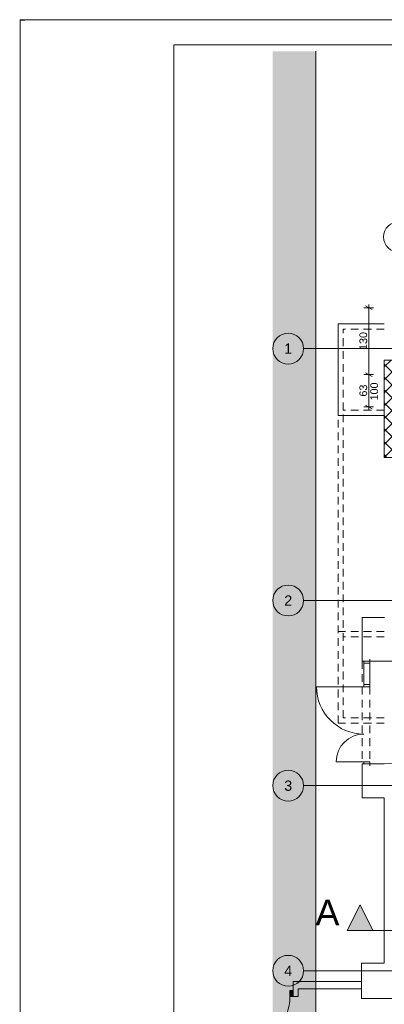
# Paper-space layout 'A-18 ROZBIÓRKI - PIĘTRO 0' of a CAD drawing. Header units: millimetres. Extents: x 0 to 540, y 0 to 297.
# Tile 2 of 7: x 0 to 71, y 106 to 297. Entities that reach past the tile are written whole.
import ezdxf
from ezdxf.xclip import XClip

# ---------------------------------------------------------------- set-up
doc = ezdxf.new("R2010")
doc.units = ezdxf.units.MM
doc.header["$MEASUREMENT"] = 0
doc.header["$XCLIPFRAME"] = 0
for name, pattern in [('ACAD_ISO03W100', [300, 120, -180]), ('DASHDOTX2', [1000, 500, -250, 0, -250]), ('Przer. długie kreski', [2.5, 1.5, -1]), ('PRZERYWANA_DU_A', [550, 350, -200])]:
    doc.linetypes.add(name, pattern=pattern)
for name, color, linetype, lineweight in [('0_Nr_pióra__2', 8, 'Continuous', 13), ('A_linie przekroju_Nr_pióra__1', 7, 'Continuous', 20), ('A_wymiary_Nr_pióra__1', 7, 'Continuous', 20), ('A_wymiary_Nr_pióra__2', 8, 'Continuous', 13), ('A_ściany_Nr_pióra__1', 7, 'Continuous', 20), ('Drzwi Archicad_Nr_pióra__1', 7, 'Continuous', 20)]:
    doc.layers.add(name, color=color, linetype=linetype, lineweight=lineweight)
for name, color, linetype, lineweight, true_color in [('A_Arkusz_Nr_pióra__255', 7, 'Continuous', 15, 0x242424), ('A_osie_Nr_pióra__16', 7, 'Continuous', 5, 0x0f0f0f), ('A_osie_Nr_pióra__76', 7, 'Continuous', 5, 0x2d2d2d), ('A_rozbiórki_Nr_pióra__10', 7, 'Continuous', 13, 0x4b4b4b), ('A_ściany_Nr_pióra__10', 7, 'Continuous', 13, 0x4b4b4b)]:
    doc.layers.add(name, color=color, linetype=linetype, lineweight=lineweight, true_color=true_color)
for name, color, linetype in [('A_linie przekroju', 7, 'Continuous'), ('A_podrys', 7, 'Continuous'), ('A_rozbiórki', 7, 'Continuous'), ('Drzwi Archicad', 7, 'Continuous')]:
    doc.layers.add(name, color=color, linetype=linetype)
doc.styles.add('STYL_AUTOMATYCZNY_1', font='arial.ttf')
doc.styles.add('STYL_AUTOMATYCZNY_4', font='arial.ttf')

# ---------------------------------------------------------------- blocks, each defined once
blk = doc.blocks.new('Rysunek_1_1', base_point=(-1569.62, -297.03))
at = {"linetype": 'Continuous', "lineweight": 0, "true_color": 0x484848}
blk.add_hatch(color=251, dxfattribs=at).paths.add_polyline_path([(49.12, 5.75), (299.57, 5.75), (299.57, 82.04), (207.5, 82.04), (207.5, 12.04), (172.5, 12.04), (172.5, 82.04), (57.5, 82.04), (57.5, 290.85), (49.12, 290.85)])
at = {"layer": 'A_linie przekroju', "linetype": 'Continuous', "lineweight": 0, "true_color": 0x000000}
blk.add_hatch(color=18, dxfattribs=at).paths.add_polyline_path([(63.6, 119.87), (68.6, 119.87), (66.1, 124.87)])
at = {"layer": 'A_rozbiórki', "linetype": 'Continuous', "lineweight": 0, "true_color": 0x4b4b4b}
h = blk.add_hatch(dxfattribs=at)
h.set_pattern_fill('facing_tile_0001', color=251, style=0, pattern_type=2)
h.set_pattern_definition([(45, (-1569.6248, -297.0338), (-1.2572359, 1.2572359), []), (135, (-1569.6248, -297.0338), (1.2572359, 1.2572359), []), (90, (-1570.882, -295.7765), (-1.6002, 0), [0, -1.0668, 0, -1.6002]), (155, (-1569.6248, -294.5193), (0.6762737, 1.4502737), [0, -0.78232, 0, -1.35128])])
h.paths.add_polyline_path([(77.45, 230.81), (70.8, 230.81), (70.8, 211.88), (77.45, 211.88)])
at = {"layer": 'Drzwi Archicad', "linetype": 'Continuous', "lineweight": 0, "true_color": 0xfdfdfd}
blk.add_hatch(color=7, dxfattribs=at).paths.add_polyline_path([(53.07, 108.2), (52.47, 108.2), (52.47, 107.05), (53.07, 107.05)])
at = {"layer": '0_Nr_pióra__2', "color": 8, "linetype": 'PRZERYWANA_DU_A', "lineweight": 13, "flags": 128}
blk.add_lwpolyline([(57.5, 290.85), (57.5, 82.04), (172.5, 82.04), (172.5, 12.04), (207.5, 12.04), (207.5, 82.04), (299.57, 82.04)], dxfattribs=at)
at = {"layer": 'A_linie przekroju_Nr_pióra__1', "color": 7, "linetype": 'ACAD_ISO03W100', "lineweight": 20}
blk.add_line((68.6, 119.87), (299.57, 119.87), dxfattribs=at)
at = {"layer": 'A_linie przekroju_Nr_pióra__1', "color": 7, "linetype": 'Continuous', "lineweight": 20, "flags": 128}
blk.add_lwpolyline([(63.6, 119.87), (68.6, 119.87), (66.1, 124.87)], close=True, dxfattribs=at)
at = {"layer": 'A_osie_Nr_pióra__16', "color": 250, "linetype": 'DASHDOTX2', "lineweight": 5, "true_color": 0x0f0f0f}
for p, q in [((75.37, 233.04), (55.12, 233.04)), ((75.37, 184.04), (55.12, 184.04)), ((75.37, 148.04), (55.12, 148.04)), ((75.37, 112.04), (55.12, 112.04))]:
    blk.add_line(p, q, dxfattribs=at)
at = {"layer": 'A_osie_Nr_pióra__76', "color": 250, "linetype": 'Continuous', "lineweight": 5, "true_color": 0x2d2d2d}
for centre in [(73.67, 254.75), (52.12, 233.04), (52.12, 184.04), (52.12, 148.04), (52.12, 112.04)]:
    blk.add_circle(centre, 3, dxfattribs=at)
at = {"layer": 'A_rozbiórki_Nr_pióra__10', "color": 251, "linetype": 'ACAD_ISO03W100', "lineweight": 13, "true_color": 0x4b4b4b, "flags": 128}
blk.add_lwpolyline([(77.45, 230.81), (70.8, 230.81), (70.8, 211.88), (77.45, 211.88)], close=True, dxfattribs=at)
at = {"layer": 'A_wymiary_Nr_pióra__1', "color": 7, "linetype": 'Continuous', "lineweight": 20}
for p, q in [((68.43, 240.63), (67.18, 241.35)), ((67.18, 228.35), (68.43, 227.63)), ((67.18, 222.05), (68.43, 221.33))]:
    blk.add_line(p, q, dxfattribs=at)
at = {"layer": 'A_wymiary_Nr_pióra__2', "color": 8, "linetype": 'Continuous', "lineweight": 13}
for p, q in [((67.8, 240.99), (67.8, 241.6)), ((68.74, 240.99), (66.86, 240.99)), ((67.8, 227.99), (67.8, 240.99)), ((68.74, 227.99), (66.86, 227.99)), ((67.8, 221.69), (67.8, 227.99)), ((68.74, 221.69), (66.86, 221.69)), ((67.8, 221.08), (67.8, 221.69))]:
    blk.add_line(p, q, dxfattribs=at)
at = {"layer": 'A_ściany_Nr_pióra__1', "color": 7, "linetype": 'Continuous', "lineweight": 20}
for p, q in [((66.5, 172.25), (66.5, 172.62)), ((68, 172.25), (68, 172.62)), ((66.85, 172.25), (66.5, 172.25)), ((68, 172.25), (66.85, 172.25)), ((66.5, 152.29), (66.5, 151.92)), ((66.85, 152.29), (66.5, 152.29)), ((68, 152.29), (66.85, 152.29)), ((68, 152.29), (68, 151.92)), ((53.07, 109.95), (53.44, 109.95)), ((53.07, 108.2), (53.07, 109.95)), ((53.07, 107.05), (53.07, 108.2)), ((53.07, 107.05), (53.54, 107.05))]:
    blk.add_line(p, q, dxfattribs=at)
at = {"layer": 'A_ściany_Nr_pióra__1', "color": 7, "linetype": 'Continuous', "lineweight": 20, "flags": 128}
for points in [[(70.84, 180.75), (66.5, 180.75)], [(66.5, 180.75), (66.5, 172.25)], [(68, 172.25), (75, 172.25)], [(66.5, 152.29), (66.5, 145.69)], [(70.78, 152.29), (68, 152.29)], [(77.66, 152.34), (70.78, 152.29)], [(66.5, 145.69), (70.8, 145.69)], [(70.8, 145.69), (70.8, 113.54)], [(70.8, 113.54), (66.39, 113.54)], [(66.39, 113.54), (66.39, 106.64)], [(54.07, 109.95), (53.07, 109.95)], [(66.39, 109.94), (54.07, 109.95)], [(66.39, 108.54), (66.39, 109.94)], [(54.07, 108.55), (66.39, 108.54)], [(54.07, 107.05), (54.07, 108.55)], [(53.07, 107.05), (54.07, 107.05)], [(66.39, 106.64), (75.85, 106.64)]]:
    blk.add_lwpolyline(points, dxfattribs=at)
at = {"layer": 'A_ściany_Nr_pióra__10', "color": 251, "linetype": 'Continuous', "lineweight": 13, "true_color": 0x4b4b4b}
for p, q in [((70.8, 237.84), (61.84, 237.84)), ((61.84, 220.04), (61.84, 237.84)), ((70.8, 220.04), (61.84, 220.04))]:
    blk.add_line(p, q, dxfattribs=at)
at = {"layer": 'A_ściany_Nr_pióra__10', "color": 251, "linetype": 'Przer. długie kreski', "lineweight": 13, "true_color": 0x4b4b4b}
for p, q in [((70.8, 236.84), (62.84, 236.84)), ((62.84, 221.04), (62.84, 236.84)), ((62.84, 161.21), (62.84, 221.04)), ((70.8, 221.04), (62.84, 221.04)), ((61.84, 160.21), (61.84, 220.04)), ((70.8, 178.01), (61.84, 178.01)), ((70.8, 177.01), (62.84, 177.01)), ((66.5, 172.25), (66.5, 152.29)), ((68, 172.25), (68, 152.29)), ((70.8, 161.21), (62.84, 161.21)), ((70.8, 160.21), (61.84, 160.21))]:
    blk.add_line(p, q, dxfattribs=at)
at = {"layer": 'Drzwi Archicad_Nr_pióra__1', "color": 7, "linetype": 'Continuous', "lineweight": 20}
for p, q in [((66.5, 172.25), (66.5, 172.62)), ((66.5, 172.25), (66.5, 172.62)), ((68, 172.25), (68, 172.62)), ((68, 172.25), (68, 172.62)), ((66.85, 172.25), (66.5, 172.25)), ((66.85, 172.25), (66.5, 172.25)), ((66.85, 171.85), (66.85, 172.25)), ((66.85, 172.25), (68, 172.25)), ((68, 172.25), (66.85, 172.25)), ((68, 172.25), (66.85, 172.25)), ((68, 171.85), (66.85, 171.85)), ((68, 172.25), (68, 171.85)), ((66.85, 167.29), (57.63, 167.29)), ((66.85, 167.29), (66.85, 167.69)), ((66.85, 167.69), (68, 167.69)), ((68, 167.29), (66.85, 167.29)), ((68, 167.69), (68, 167.29)), ((66.85, 152.69), (61.47, 152.69)), ((66.85, 152.29), (66.5, 152.29)), ((66.85, 152.29), (66.5, 152.29)), ((66.5, 152.29), (66.5, 151.92)), ((66.5, 152.29), (66.5, 151.92)), ((66.85, 152.29), (66.85, 152.69)), ((66.85, 152.69), (68, 152.69)), ((68, 152.29), (66.85, 152.29)), ((68, 152.29), (66.85, 152.29)), ((68, 152.29), (66.85, 152.29)), ((68, 152.69), (68, 152.29)), ((68, 152.29), (68, 151.92)), ((68, 152.29), (68, 151.92)), ((53.07, 108.2), (53.07, 109.95)), ((53.07, 108.2), (53.07, 109.95)), ((53.07, 109.95), (53.44, 109.95)), ((53.07, 109.95), (53.44, 109.95)), ((53.07, 108.2), (52.47, 108.2)), ((52.47, 108.2), (52.47, 107.05)), ((53.07, 107.05), (53.07, 108.2)), ((53.07, 107.05), (53.07, 108.2)), ((53.07, 107.05), (53.07, 108.2)), ((52.47, 107.05), (53.07, 107.05)), ((53.07, 107.05), (53.54, 107.05)), ((53.07, 107.05), (53.54, 107.05))]:
    blk.add_line(p, q, dxfattribs=at)
at = {"layer": 'Drzwi Archicad_Nr_pióra__1', "color": 7, "linetype": 'Continuous', "lineweight": 20, "flags": 128}
blk.add_lwpolyline([(68, 171.85), (68, 167.69), (66.85, 167.69), (66.85, 171.85)], close=True, dxfattribs=at)
at = {"layer": 'Drzwi Archicad_Nr_pióra__1', "color": 7, "linetype": 'Continuous', "lineweight": 20}
for centre, radius, start, end in [((66.85, 167.29), 9.22, 180, 270), ((66.85, 152.69), 5.38, 90, 180), ((43.57, 107.05), 8.9, 308.573, 0)]:
    blk.add_arc(centre, radius, start, end, dxfattribs=at)
at = {"layer": 'A_linie przekroju_Nr_pióra__1', "color": 7, "linetype": 'Continuous', "lineweight": 20, "insert": (62.1, 120.87), "char_height": 5, "attachment_point": 9, "style": 'STYL_AUTOMATYCZNY_1'}
blk.add_mtext('\\A1;{\\pqr;\\pt0;\\fArial|b0|i0|c238|p0;\\W1.000000;A}', dxfattribs=at)
at = {"layer": 'A_osie_Nr_pióra__76', "color": 250, "linetype": 'Continuous', "lineweight": 5, "true_color": 0x2d2d2d, "char_height": 2, "attachment_point": 1, "style": 'STYL_AUTOMATYCZNY_1'}
for s, insert in [('\\A1;{\\pql;\\pt0;\\fArial|b0|i0|c238|p0;\\W1.000000;1}', (51.35, 234.04)), ('\\A1;{\\pql;\\pt0;\\fArial|b0|i0|c238|p0;\\W1.000000;2}', (51.35, 185.04)), ('\\A1;{\\pql;\\pt0;\\fArial|b0|i0|c238|p0;\\W1.000000;3}', (51.35, 149.04)), ('\\A1;{\\pql;\\pt0;\\fArial|b0|i0|c238|p0;\\W1.000000;4}', (51.35, 113.04))]:
    blk.add_mtext(s, dxfattribs=dict(at, insert=insert))
at = {"layer": 'A_wymiary_Nr_pióra__1', "color": 7, "linetype": 'Continuous', "lineweight": 20, "char_height": 1.5, "attachment_point": 7, "rotation": 90, "style": 'STYL_AUTOMATYCZNY_4'}
for s, insert, width in [('\\A1;{\\pql;\\fArial|b0|i0|c238|p0;\\W1.000000;130}', (67.5, 232.77), 3.4323), ('\\A1;{\\pql;\\fArial|b0|i0|c238|p0;\\W1.000000;63}', (67.5, 223.7), 2.2882)]:
    blk.add_mtext(s, dxfattribs=dict(at, insert=insert, width=width))
at = {"layer": 'A_wymiary_Nr_pióra__1', "color": 7, "linetype": 'Continuous', "lineweight": 20, "insert": (68.1, 224.7), "char_height": 1.5, "attachment_point": 2, "rotation": 90, "style": 'STYL_AUTOMATYCZNY_4'}
blk.add_mtext('\\A1;{\\pqc;\\fArial|b0|i0|c238|p0;\\W1.000000;100}', dxfattribs=at)

psp = doc.layouts.new('A-18 ROZBIÓRKI - PIĘTRO 0')

# ---------------------------------------------------------------- linework, layer by layer
at = {"layer": 'A_Arkusz_Nr_pióra__255', "color": 250, "linetype": 'Continuous', "lineweight": 15, "true_color": 0x242424}
for p, q in [((-0.1, 296.9), (0.9, 296.9)), ((535.1, 292.1), (29.9, 292.1)), ((29.9, 292.1), (29.9, 4.9))]:
    psp.add_line(p, q, dxfattribs=at)
at = {"layer": 'A_Arkusz_Nr_pióra__255', "color": 250, "linetype": 'Continuous', "lineweight": 15, "true_color": 0x242424, "flags": 128}
psp.add_lwpolyline([(0, 297), (540, 297), (540, 0), (0, 0)], close=True, dxfattribs=at)

# ---------------------------------------------------------------- block references
at = {"layer": 'A_podrys', "color": 37, "linetype": 'Continuous', "lineweight": 5, "true_color": 0x656532}
ref = psp.add_blockref('Rysunek_1_1', (-1569.62, -297.03), dxfattribs=at)
XClip(ref).set_block_clipping_path([(49.1165459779, 5.7501363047), (299.5665172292, 290.8510794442)])

doc.saveas('drawing.dxf')
